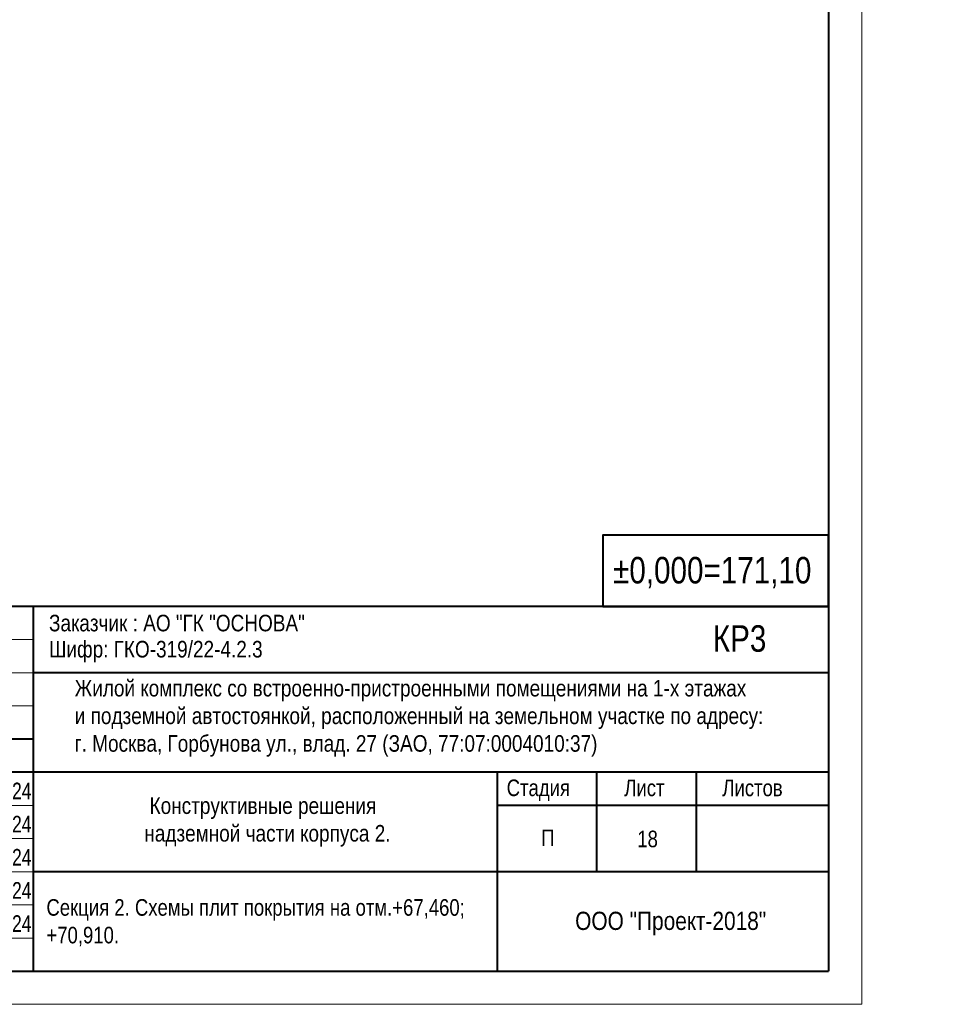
# Model space of a CAD drawing. Header units: inches. Extents: x -8638239 to -8523853, y 3840912 to 4564380.
# Tile 5 of 106: x -8551628 to -8523853, y 3840912 to 3870612. Entities that reach past the tile are written whole.
import ezdxf

# ---------------------------------------------------------------- set-up
doc = ezdxf.new("R2010")
doc.units = ezdxf.units.IN
doc.header["$LTSCALE"] = 1000
doc.header["$MEASUREMENT"] = 0
for name, color, linetype, lineweight in [('СК-200-Р(амка)', 7, 'Continuous', 40), ('СК-210-Р-РАМКА ЛИНИИ ТОНКИЕ', 7, 'Continuous', 15), ('СК-220-Р-РАМКА ТЕКСТ', 7, 'Continuous', 15), ('СК-300-Р(азмеры)', 7, 'Continuous', 20), ('СК-400-Т(екст)', 7, 'Continuous', 20)]:
    doc.layers.add(name, color=color, linetype=linetype, lineweight=lineweight)
doc.styles.add('MtXpl_Arial_Narrow', font='ARIALN.TTF')
doc.styles.add('RUSS', font='arial.ttf', dxfattribs={"width": 0.8})

# ---------------------------------------------------------------- blocks, each defined once
blk = doc.blocks.new('A$C96adbfd2')
at = {"layer": 'СК-200-Р(амка)', "lineweight": 40, "ltscale": 2}
for p, q in [((0, 5500), (-18500, 5500)), ((-12000, 5500), (-12000, 0)), ((0, 4500), (-12000, 4500)), ((0, 3000), (-18500, 3000)), ((-5000, 3000), (-5000, 15)), ((-3500, 3000), (-3500, 1500)), ((-2000, 3000), (-2000, 1500)), ((0, 2500), (-5000, 2500)), ((0, 1500), (-12000, 1500))]:
    blk.add_line(p, q, dxfattribs=at)
at = {"layer": 'СК-200-Р(амка)', "color": 7, "lineweight": 15}
for p, q in [((-12000, 5000), (-18500, 5000)), ((-12000, 4500), (-18500, 4500)), ((-12000, 4000), (-18500, 4000)), ((-12000, 2500), (-18500, 2500)), ((-12000, 2000), (-18500, 2000)), ((-12000, 1500), (-18500, 1500)), ((-12000, 1000), (-18500, 1000)), ((-12000, 500), (-18500, 500))]:
    blk.add_line(p, q, dxfattribs=at)
at = {"layer": 'СК-200-Р(амка)', "ltscale": 2}
blk.add_line((-12000, 3500), (-18500, 3500), dxfattribs=at)
at = {"layer": 'СК-220-Р-РАМКА ТЕКСТ'}
blk.add_line((-12000, 3000), (-18500, 3000), dxfattribs=at)
blk.add_line((-12000, 3000), (-18500, 3000), dxfattribs=at)
at = {"layer": 'СК-400-Т(екст)', "lineweight": 40, "ltscale": 2}
blk.add_lwpolyline([(-3405, 5500), (0, 5500), (0, 6578), (-3405, 6578)], close=True, dxfattribs=at)
at = {"layer": 'СК-220-Р-РАМКА ТЕКСТ', "style": 'RUSS', "width": 0.75}
for p in [(-12972, 2593), (-12972, 2093), (-12972, 1593), (-12972, 1093), (-12972, 593)]:
    blk.add_text('12.2024', height=250, dxfattribs=at).set_placement(p)
at = {"layer": 'СК-220-Р-РАМКА ТЕКСТ', "color": 7, "char_height": 250, "attachment_point": 4, "style": 'RUSS'}
for s, insert in [('\\A1;Стадия', (-4856, 2729)), ('\\A1;Лист', (-3082, 2762)), ('\\A1;Листов', (-1603, 2762)), ('\\A1;П', (-4337, 2011))]:
    blk.add_mtext(s, dxfattribs=dict(at, insert=insert))
at = {"layer": 'СК-400-Т(екст)', "lineweight": 40, "ltscale": 2, "style": 'RUSS', "width": 0.8}
for s, p in [('%%P0,000=171,10', (-3251, 5847)), ('КР3', (-1746, 4817))]:
    blk.add_text(s, height=400, dxfattribs=at).set_placement(p)
at = {"layer": 'СК-400-Т(екст)', "linetype": 'Continuous'}
for s, width, gutter_width, insert, char_height, attachment_point in [('\\A1;{\\fArial Narrow|b0|i0|c204|p34;Заказчик :\\fArial Narrow|b0|i0|c0|p34; \\fArial Narrow|b0|i0|c204|p34;АО "ГК "ОСНОВА\\fArial Narrow|b0|i0|c0|p34;"\\fArial Narrow|b0|i0|c204|p34;\\P          \\W0.8;                                                                                            }', 11667.29, 1250, (-11760, 5375), 250, 1), ('\\A1;{\\fArial Narrow|b0|i0|c204|p34;Шифр: ГКО-319/22-4.\\fArial Narrow|b0|i0|c0|p34;2\\fArial Narrow|b0|i0|c204|p34;.3          \\W0.8;                                                                                            }', 11667.29, 1250, (-11760, 4981), 250, 1), ('\\A1;{\\fArial Narrow|b0|i0|c204|p34;\\W1;ООО "Проект-2018"}', 13925.35, 1492, (-2382, 896), 274.51, 2)]:
    blk.add_mtext_dynamic_manual_height_columns(s, width=width, gutter_width=gutter_width, heights=[0], dxfattribs=dict(at, insert=insert, char_height=char_height, attachment_point=attachment_point))
at = {"layer": 'СК-400-Т(екст)', "char_height": 250, "attachment_point": 1, "style": 'MtXpl_Arial_Narrow'}
for s, insert in [('Жилой комплекс со встроенно-пристроенными помещениями на 1-х этажах^Jи подземной автостоянкой, расположенный на земельном участке по адресу: ^Jг. Москва, Горбунова ул., влад. 27 (ЗАО, 77:07:0004010:37)', (-11372, 4393)), (' Конструктивные решения ^Jнадземной части корпуса 2.', (-10322, 2621))]:
    blk.add_mtext(s, dxfattribs=dict(at, insert=insert))

msp = doc.modelspace()

# ---------------------------------------------------------------- linework, layer by layer
at = {"layer": 'СК-200-Р(амка)'}
for p in [(-8527224.2, 3899311.7), (-8606224.2, 3841911.7)]:
    msp.add_line(p, (-8527224.2, 3841911.7), dxfattribs=at)
at = {"layer": 'СК-210-Р-РАМКА ЛИНИИ ТОНКИЕ'}
for q in [(-8526224.2, 3900311.7), (-8526224.2, 3900311.7), (-8610224.2, 3840911.7)]:
    msp.add_line((-8526224.2, 3840911.7), q, dxfattribs=at)

# ---------------------------------------------------------------- block references
at = {"layer": 'СК-300-Р(азмеры)', "xscale": 2, "yscale": 2, "zscale": 2}
msp.add_blockref('A$C96adbfd2', (-8527224.2, 3841911.7), dxfattribs=at)

# ---------------------------------------------------------------- texts
at = {"layer": 'СК-220-Р-РАМКА ТЕКСТ', "style": 'RUSS', "width": 0.8}
msp.add_text('18', height=500, dxfattribs=at).set_placement((-8532995.4, 3845649))
at = {"layer": 'СК-220-Р-РАМКА ТЕКСТ', "linetype": 'Continuous', "insert": (-8550821.7, 3843370.2), "char_height": 500, "width": 15128.839, "attachment_point": 4, "rotation": 0.00001, "style": 'RUSS'}
msp.add_mtext('\\pxi-2,l2,ql,t0;Cекция 2. Схемы плит покрытия на отм.+67,460; \\P+70,910.  ', dxfattribs=at)

doc.saveas('drawing.dxf')
